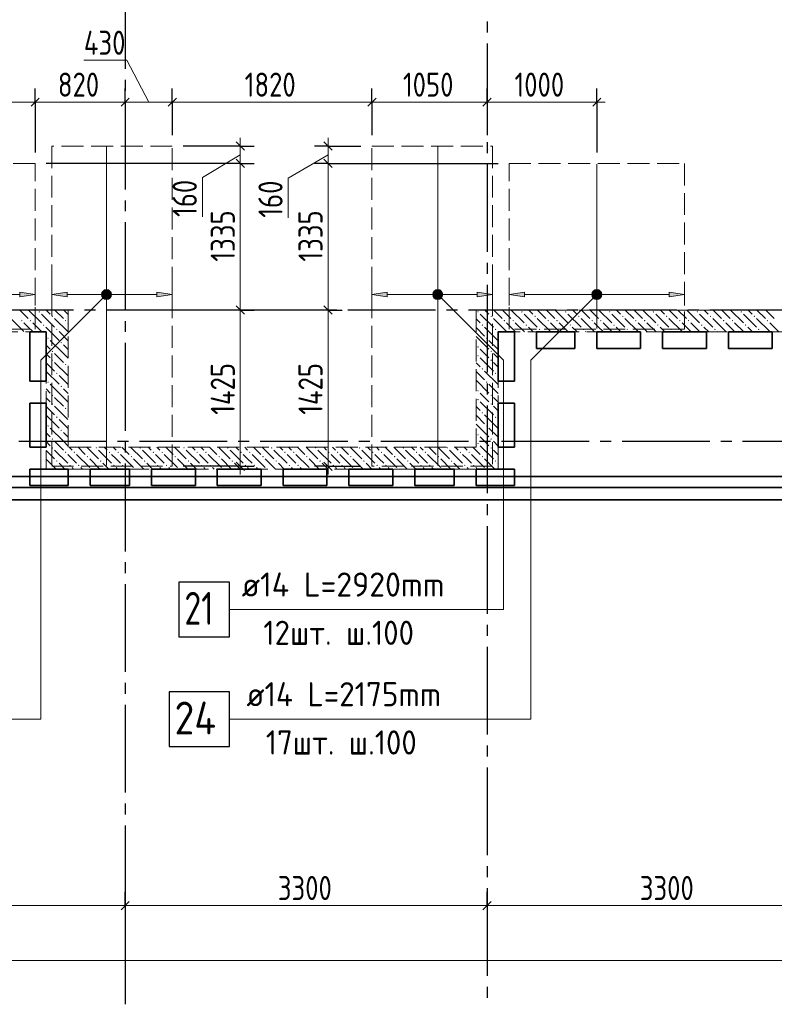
# Model space of a CAD drawing. Header units: millimetres. Extents: x 0 to 64958, y 0 to 42000.
# Tile 20 of 31: x 41718 to 48599, y 15270 to 24247. Entities that reach past the tile are written whole.
import ezdxf

# ---------------------------------------------------------------- set-up
doc = ezdxf.new("R2010")
doc.units = ezdxf.units.MM
doc.linetypes.add('______2', pattern=[270, 200, -70])
doc.linetypes.add('______5', pattern=[1100, 800, -100, 100, -100])
for name, color, linetype, lineweight in [('Standard', 7, 'Continuous', 25), ('ДОП Верх по У', 7, 'Continuous', 25), ('Оси', 40, '______5', 18), ('Позиционная метка номер позиции', 7, 'Continuous', 13), ('Примечания', 7, 'Continuous', 25)]:
    doc.layers.add(name, color=color, linetype=linetype, lineweight=lineweight)
doc.layers.add('ЖБ Перекрытие верхний уровень', color=7, linetype='Continuous', lineweight=25, true_color=0xe0e0ff)
doc.layers.add('ЖБ Стена верхний уровень', color=7, linetype='Continuous', lineweight=25, true_color=0x006e00)
doc.styles.add('GOST 2.304-81', font='txt')
doc.styles.add('ISOCPEUR', font='txt')

msp = doc.modelspace()

# ---------------------------------------------------------------- hatches: boundary and pattern name
at = {"layer": 'ДОП Верх по У', "linetype": 'Continuous', "lineweight": 13, "transparency": 33554687}
for points in [[(41720, 21721.6), (41860, 21741.6), (41720, 21761.6)], [(42477.7, 21722.9), (42477.7, 21760.4), (42472.5, 21741.6)], [(42477.7, 21760.4), (42491.2, 21709.4), (42491.2, 21773.9)], [(42477.7, 21760.4), (42477.7, 21722.9), (42491.2, 21709.4)], [(42491.2, 21773.9), (42510, 21704.1), (42510, 21779.1)], [(42491.2, 21773.9), (42491.2, 21709.4), (42510, 21704.1)], [(42510, 21779.1), (42510, 21704.1), (42528.7, 21709.4)], [(42510, 21779.1), (42528.7, 21709.4), (42528.7, 21773.9)], [(42528.7, 21773.9), (42528.7, 21709.4), (42542.2, 21722.9)], [(42528.7, 21773.9), (42542.2, 21722.9), (42542.2, 21760.4)], [(42542.2, 21760.4), (42542.2, 21722.9), (42547.5, 21741.6)], [(42970, 21721.6), (43110, 21741.6), (42970, 21761.6)], [(45497.7, 21722.9), (45497.7, 21760.4), (45492.5, 21741.6)], [(45497.7, 21760.4), (45511.2, 21709.4), (45511.2, 21773.9)], [(45497.7, 21760.4), (45497.7, 21722.9), (45511.2, 21709.4)], [(45511.2, 21773.9), (45530, 21704.1), (45530, 21779.1)], [(45511.2, 21773.9), (45511.2, 21709.4), (45530, 21704.1)], [(45530, 21779.1), (45530, 21704.1), (45548.7, 21709.4)], [(45530, 21779.1), (45548.7, 21709.4), (45548.7, 21773.9)], [(45548.7, 21773.9), (45548.7, 21709.4), (45562.2, 21722.9)], [(45548.7, 21773.9), (45562.2, 21722.9), (45562.2, 21760.4)], [(45562.2, 21760.4), (45562.2, 21722.9), (45567.5, 21741.6)], [(45890, 21721.6), (46030, 21741.6), (45890, 21761.6)], [(46947.7, 21722.9), (46947.7, 21760.4), (46942.5, 21741.6)], [(46947.7, 21760.4), (46961.2, 21709.4), (46961.2, 21773.9)], [(46947.7, 21760.4), (46947.7, 21722.9), (46961.2, 21709.4)], [(46961.2, 21773.9), (46980, 21704.1), (46980, 21779.1)], [(46961.2, 21773.9), (46961.2, 21709.4), (46980, 21704.1)], [(46980, 21779.1), (46980, 21704.1), (46998.7, 21709.4)], [(46980, 21779.1), (46998.7, 21709.4), (46998.7, 21773.9)], [(46998.7, 21773.9), (46998.7, 21709.4), (47012.2, 21722.9)], [(46998.7, 21773.9), (47012.2, 21722.9), (47012.2, 21760.4)], [(47012.2, 21760.4), (47012.2, 21722.9), (47017.5, 21741.6)], [(47640, 21721.6), (47780, 21741.6), (47640, 21761.6)]]:
    msp.add_hatch(color=7, dxfattribs=at).paths.add_polyline_path(points)
for points in [[(42150, 21721.6), (42010, 21741.6), (42150, 21761.6)], [(45070, 21721.6), (44930, 21741.6), (45070, 21761.6)], [(46320, 21721.6), (46180, 21741.6), (46320, 21761.6)]]:
    msp.add_hatch(color=7, dxfattribs=at).paths.add_polyline_path(points, flags=16)
at = {"layer": 'ЖБ Стена верхний уровень', "linetype": 'Continuous', "lineweight": 18, "transparency": 33554687}
for points in [[(41890.5, 21583.1), (41896.9, 21589.6), (41903.4, 21583.1), (41896.9, 21576.6)], [(42010.4, 21543.1), (42016.9, 21549.6), (42023.4, 21543.1), (42016.9, 21536.6)], [(45890.4, 21583.1), (45896.9, 21589.6), (45903.4, 21583.1), (45896.9, 21576.6)], [(46010.4, 21543.1), (46016.9, 21549.6), (46023.4, 21543.1), (46016.9, 21536.6)], [(46290.4, 21583.1), (46296.9, 21589.6), (46303.4, 21583.1), (46296.9, 21576.6)], [(46410.4, 21543.1), (46416.9, 21549.6), (46423.4, 21543.1), (46416.9, 21536.6)], [(46690.4, 21583.1), (46696.9, 21589.6), (46703.4, 21583.1), (46696.9, 21576.6)], [(46810.4, 21543.1), (46816.9, 21549.6), (46823.4, 21543.1), (46816.9, 21536.6)], [(47090.4, 21583.1), (47096.9, 21589.6), (47103.4, 21583.1), (47096.9, 21576.6)], [(47210.4, 21543.1), (47216.9, 21549.6), (47223.4, 21543.1), (47216.9, 21536.6)], [(47490.4, 21583.1), (47496.9, 21589.6), (47503.4, 21583.1), (47496.9, 21576.6)], [(47610.4, 21543.1), (47616.9, 21549.6), (47623.4, 21543.1), (47616.9, 21536.6)], [(47890.4, 21583.1), (47896.9, 21589.6), (47903.4, 21583.1), (47896.9, 21576.6)], [(48010.4, 21543.1), (48016.9, 21549.6), (48023.4, 21543.1), (48016.9, 21536.6)], [(48290.4, 21583.1), (48296.9, 21589.6), (48303.4, 21583.1), (48296.9, 21576.6)], [(48410.4, 21543.1), (48416.9, 21549.6), (48423.4, 21543.1), (48416.9, 21536.6)], [(41730.5, 21503.1), (41737, 21509.6), (41743.5, 21503.1), (41737, 21496.6)], [(41810.4, 21503.1), (41816.9, 21509.6), (41823.4, 21503.1), (41816.9, 21496.6)], [(41930.5, 21463.1), (41937, 21469.6), (41943.5, 21463.1), (41937, 21456.6)], [(42130.5, 21503.1), (42137, 21509.6), (42143.5, 21503.1), (42137, 21496.6)], [(45930.5, 21463.1), (45937, 21469.6), (45943.5, 21463.1), (45937, 21456.6)], [(46130.5, 21503.1), (46137, 21509.6), (46143.5, 21503.1), (46137, 21496.6)], [(46210.4, 21503.1), (46216.9, 21509.6), (46223.4, 21503.1), (46216.9, 21496.6)], [(46330.5, 21463.1), (46337, 21469.6), (46343.5, 21463.1), (46337, 21456.6)], [(46530.5, 21503.1), (46537, 21509.6), (46543.5, 21503.1), (46537, 21496.6)], [(46610.4, 21503.1), (46616.9, 21509.6), (46623.4, 21503.1), (46616.9, 21496.6)], [(46730.5, 21463.1), (46737, 21469.6), (46743.5, 21463.1), (46737, 21456.6)], [(46930.5, 21503.1), (46937, 21509.6), (46943.5, 21503.1), (46937, 21496.6)], [(47010.4, 21503.1), (47016.9, 21509.6), (47023.4, 21503.1), (47016.9, 21496.6)], [(47130.5, 21463.1), (47137, 21469.6), (47143.5, 21463.1), (47137, 21456.6)], [(47330.5, 21503.1), (47337, 21509.6), (47343.5, 21503.1), (47337, 21496.6)], [(47410.4, 21503.1), (47416.9, 21509.6), (47423.4, 21503.1), (47416.9, 21496.6)], [(47530.5, 21463.1), (47537, 21469.6), (47543.5, 21463.1), (47537, 21456.6)], [(47730.5, 21503.1), (47737, 21509.6), (47743.5, 21503.1), (47737, 21496.6)], [(47810.4, 21503.1), (47816.9, 21509.6), (47823.4, 21503.1), (47816.9, 21496.6)], [(47930.5, 21463.1), (47937, 21469.6), (47943.5, 21463.1), (47937, 21456.6)], [(48130.5, 21503.1), (48137, 21509.6), (48143.5, 21503.1), (48137, 21496.6)], [(48210.4, 21503.1), (48216.9, 21509.6), (48223.4, 21503.1), (48216.9, 21496.6)], [(48330.5, 21463.1), (48337, 21469.6), (48343.5, 21463.1), (48337, 21456.6)], [(48530.5, 21503.1), (48537, 21509.6), (48543.5, 21503.1), (48537, 21496.6)], [(42050.5, 21423.1), (42057, 21429.6), (42063.5, 21423.1), (42057, 21416.6)], [(46050.5, 21423.1), (46057, 21429.6), (46063.5, 21423.1), (46057, 21416.6)], [(46450.5, 21423.1), (46457, 21429.6), (46463.5, 21423.1), (46457, 21416.6)], [(46850.5, 21423.1), (46857, 21429.6), (46863.5, 21423.1), (46857, 21416.6)], [(47250.5, 21423.1), (47257, 21429.6), (47263.5, 21423.1), (47257, 21416.6)], [(47650.5, 21423.1), (47657, 21429.6), (47663.5, 21423.1), (47657, 21416.6)], [(48050.5, 21423.1), (48057, 21429.6), (48063.5, 21423.1), (48057, 21416.6)], [(48450.5, 21423.1), (48457, 21429.6), (48463.5, 21423.1), (48457, 21416.6)], [(41970.5, 21343.1), (41977, 21349.6), (41983.4, 21343.1), (41977, 21336.6)], [(42090.5, 21303.1), (42096.9, 21309.6), (42103.4, 21303.1), (42096.9, 21296.6)], [(45970.5, 21343.1), (45977, 21349.6), (45983.4, 21343.1), (45977, 21336.6)], [(42010.4, 21223.1), (42016.9, 21229.6), (42023.4, 21223.1), (42016.9, 21216.6)], [(45890.4, 21263.1), (45896.9, 21269.6), (45903.4, 21263.1), (45896.9, 21256.6)], [(45890.4, 21183.1), (45896.9, 21189.6), (45903.4, 21183.1), (45896.9, 21176.6)], [(46010.4, 21223.1), (46016.9, 21229.6), (46023.4, 21223.1), (46016.9, 21216.6)], [(42010.4, 21143.1), (42016.9, 21149.6), (42023.4, 21143.1), (42016.9, 21136.6)], [(42130.5, 21103.1), (42137, 21109.6), (42143.5, 21103.1), (42137, 21096.6)], [(46010.4, 21143.1), (46016.9, 21149.6), (46023.4, 21143.1), (46016.9, 21136.6)], [(42050.5, 21023.1), (42057, 21029.6), (42063.5, 21023.1), (42057, 21016.6)], [(45930.5, 21063.1), (45937, 21069.6), (45943.5, 21063.1), (45937, 21056.6)], [(46050.5, 21023.1), (46057, 21029.6), (46063.5, 21023.1), (46057, 21016.6)], [(41970.5, 20943.1), (41977, 20949.6), (41983.4, 20943.1), (41977, 20936.6)], [(45970.5, 20943.1), (45977, 20949.6), (45983.4, 20943.1), (45977, 20936.6)], [(42010.4, 20823.1), (42016.9, 20829.6), (42023.4, 20823.1), (42016.9, 20816.6)], [(42090.5, 20903.1), (42096.9, 20909.6), (42103.4, 20903.1), (42096.9, 20896.6)], [(45890.4, 20863.1), (45896.9, 20869.6), (45903.4, 20863.1), (45896.9, 20856.6)], [(46010.4, 20823.1), (46016.9, 20829.6), (46023.4, 20823.1), (46016.9, 20816.6)], [(42010.4, 20743.1), (42016.9, 20749.6), (42023.4, 20743.1), (42016.9, 20736.6)], [(45890.4, 20783.1), (45896.9, 20789.6), (45903.4, 20783.1), (45896.9, 20776.6)], [(46010.4, 20743.1), (46016.9, 20749.6), (46023.4, 20743.1), (46016.9, 20736.6)], [(42130.5, 20703.1), (42137, 20709.6), (42143.5, 20703.1), (42137, 20696.6)], [(45930.5, 20663.1), (45937, 20669.6), (45943.5, 20663.1), (45937, 20656.6)], [(42050.5, 20623.1), (42057, 20629.6), (42063.5, 20623.1), (42057, 20616.6)], [(46050.5, 20623.1), (46057, 20629.6), (46063.5, 20623.1), (46057, 20616.6)], [(41970.5, 20543.1), (41977, 20549.6), (41983.4, 20543.1), (41977, 20536.6)], [(42090.5, 20503.1), (42096.9, 20509.6), (42103.4, 20503.1), (42096.9, 20496.6)], [(45890.4, 20463.1), (45896.9, 20469.6), (45903.4, 20463.1), (45896.9, 20456.6)], [(45970.5, 20543.1), (45977, 20549.6), (45983.4, 20543.1), (45977, 20536.6)], [(42010.4, 20423.1), (42016.9, 20429.6), (42023.4, 20423.1), (42016.9, 20416.6)], [(45890.4, 20383.1), (45896.9, 20389.6), (45903.4, 20383.1), (45896.9, 20376.6)], [(46010.4, 20423.1), (46016.9, 20429.6), (46023.4, 20423.1), (46016.9, 20416.6)], [(42010.4, 20343.1), (42016.9, 20349.6), (42023.4, 20343.1), (42016.9, 20336.6)], [(42130.5, 20303.1), (42137, 20309.6), (42143.5, 20303.1), (42137, 20296.6)], [(42210.4, 20303.1), (42216.9, 20309.6), (42223.4, 20303.1), (42216.9, 20296.6)], [(42410.4, 20343.1), (42416.9, 20349.6), (42423.4, 20343.1), (42416.9, 20336.6)], [(42530.5, 20303.1), (42537, 20309.6), (42543.5, 20303.1), (42537, 20296.6)], [(42610.4, 20303.1), (42616.9, 20309.6), (42623.4, 20303.1), (42616.9, 20296.6)], [(42810.4, 20343.1), (42816.9, 20349.6), (42823.4, 20343.1), (42816.9, 20336.6)], [(42930.5, 20303.1), (42937, 20309.6), (42943.5, 20303.1), (42937, 20296.6)], [(43010.4, 20303.1), (43016.9, 20309.6), (43023.4, 20303.1), (43016.9, 20296.6)], [(43210.4, 20343.1), (43216.9, 20349.6), (43223.4, 20343.1), (43216.9, 20336.6)], [(43330.5, 20303.1), (43337, 20309.6), (43343.5, 20303.1), (43337, 20296.6)], [(43410.4, 20303.1), (43416.9, 20309.6), (43423.4, 20303.1), (43416.9, 20296.6)], [(43610.4, 20343.1), (43616.9, 20349.6), (43623.4, 20343.1), (43616.9, 20336.6)], [(43730.5, 20303.1), (43737, 20309.6), (43743.5, 20303.1), (43737, 20296.6)], [(43810.4, 20303.1), (43816.9, 20309.6), (43823.4, 20303.1), (43816.9, 20296.6)], [(44010.4, 20343.1), (44016.9, 20349.6), (44023.4, 20343.1), (44016.9, 20336.6)], [(44130.5, 20303.1), (44137, 20309.6), (44143.5, 20303.1), (44137, 20296.6)], [(44210.4, 20303.1), (44216.9, 20309.6), (44223.4, 20303.1), (44216.9, 20296.6)], [(44410.4, 20343.1), (44416.9, 20349.6), (44423.4, 20343.1), (44416.9, 20336.6)], [(44530.5, 20303.1), (44537, 20309.6), (44543.5, 20303.1), (44537, 20296.6)], [(44610.4, 20303.1), (44616.9, 20309.6), (44623.4, 20303.1), (44616.9, 20296.6)], [(44810.4, 20343.1), (44816.9, 20349.6), (44823.4, 20343.1), (44816.9, 20336.6)], [(44930.5, 20303.1), (44937, 20309.6), (44943.5, 20303.1), (44937, 20296.6)], [(45010.4, 20303.1), (45016.9, 20309.6), (45023.4, 20303.1), (45016.9, 20296.6)], [(45210.4, 20343.1), (45216.9, 20349.6), (45223.4, 20343.1), (45216.9, 20336.6)], [(45330.5, 20303.1), (45337, 20309.6), (45343.5, 20303.1), (45337, 20296.6)], [(45410.4, 20303.1), (45416.9, 20309.6), (45423.4, 20303.1), (45416.9, 20296.6)], [(45610.4, 20343.1), (45616.9, 20349.6), (45623.4, 20343.1), (45616.9, 20336.6)], [(45730.5, 20303.1), (45737, 20309.6), (45743.5, 20303.1), (45737, 20296.6)], [(45810.4, 20303.1), (45816.9, 20309.6), (45823.4, 20303.1), (45816.9, 20296.6)], [(46010.4, 20343.1), (46016.9, 20349.6), (46023.4, 20343.1), (46016.9, 20336.6)], [(42050.5, 20223.1), (42057, 20229.6), (42063.5, 20223.1), (42057, 20216.6)], [(42330.5, 20263.1), (42337, 20269.6), (42343.5, 20263.1), (42337, 20256.6)], [(42450.5, 20223.1), (42457, 20229.6), (42463.5, 20223.1), (42457, 20216.6)], [(42730.5, 20263.1), (42737, 20269.6), (42743.5, 20263.1), (42737, 20256.6)], [(42850.5, 20223.1), (42857, 20229.6), (42863.5, 20223.1), (42857, 20216.6)], [(43130.5, 20263.1), (43137, 20269.6), (43143.5, 20263.1), (43137, 20256.6)], [(43250.5, 20223.1), (43257, 20229.6), (43263.5, 20223.1), (43257, 20216.6)], [(43530.5, 20263.1), (43537, 20269.6), (43543.5, 20263.1), (43537, 20256.6)], [(43650.5, 20223.1), (43657, 20229.6), (43663.5, 20223.1), (43657, 20216.6)], [(43930.5, 20263.1), (43937, 20269.6), (43943.5, 20263.1), (43937, 20256.6)], [(44050.5, 20223.1), (44057, 20229.6), (44063.5, 20223.1), (44057, 20216.6)], [(44330.5, 20263.1), (44337, 20269.6), (44343.5, 20263.1), (44337, 20256.6)], [(44450.5, 20223.1), (44457, 20229.6), (44463.5, 20223.1), (44457, 20216.6)], [(44730.5, 20263.1), (44737, 20269.6), (44743.5, 20263.1), (44737, 20256.6)], [(44850.5, 20223.1), (44857, 20229.6), (44863.5, 20223.1), (44857, 20216.6)], [(45130.5, 20263.1), (45137, 20269.6), (45143.5, 20263.1), (45137, 20256.6)], [(45250.5, 20223.1), (45257, 20229.6), (45263.5, 20223.1), (45257, 20216.6)], [(45530.5, 20263.1), (45537, 20269.6), (45543.5, 20263.1), (45537, 20256.6)], [(45650.5, 20223.1), (45657, 20229.6), (45663.5, 20223.1), (45657, 20216.6)], [(45930.5, 20263.1), (45937, 20269.6), (45943.5, 20263.1), (45937, 20256.6)], [(46050.5, 20223.1), (46057, 20229.6), (46063.5, 20223.1), (46057, 20216.6)], [(42170.5, 20183.1), (42177, 20189.6), (42183.4, 20183.1), (42177, 20176.6)], [(42250.5, 20183.1), (42257, 20189.6), (42263.5, 20183.1), (42257, 20176.6)], [(42570.5, 20183.1), (42577, 20189.6), (42583.4, 20183.1), (42577, 20176.6)], [(42650.5, 20183.1), (42657, 20189.6), (42663.5, 20183.1), (42657, 20176.6)], [(42970.5, 20183.1), (42977, 20189.6), (42983.4, 20183.1), (42977, 20176.6)], [(43050.5, 20183.1), (43057, 20189.6), (43063.5, 20183.1), (43057, 20176.6)], [(43370.5, 20183.1), (43377, 20189.6), (43383.4, 20183.1), (43377, 20176.6)], [(43450.5, 20183.1), (43457, 20189.6), (43463.5, 20183.1), (43457, 20176.6)], [(43770.5, 20183.1), (43777, 20189.6), (43783.4, 20183.1), (43777, 20176.6)], [(43850.5, 20183.1), (43857, 20189.6), (43863.5, 20183.1), (43857, 20176.6)], [(44170.5, 20183.1), (44177, 20189.6), (44183.4, 20183.1), (44177, 20176.6)], [(44250.5, 20183.1), (44257, 20189.6), (44263.5, 20183.1), (44257, 20176.6)], [(44570.5, 20183.1), (44577, 20189.6), (44583.4, 20183.1), (44577, 20176.6)], [(44650.5, 20183.1), (44657, 20189.6), (44663.5, 20183.1), (44657, 20176.6)], [(44970.5, 20183.1), (44977, 20189.6), (44983.4, 20183.1), (44977, 20176.6)], [(45050.5, 20183.1), (45057, 20189.6), (45063.5, 20183.1), (45057, 20176.6)], [(45370.5, 20183.1), (45377, 20189.6), (45383.4, 20183.1), (45377, 20176.6)], [(45450.5, 20183.1), (45457, 20189.6), (45463.5, 20183.1), (45457, 20176.6)], [(45770.5, 20183.1), (45777, 20189.6), (45783.4, 20183.1), (45777, 20176.6)], [(45850.5, 20183.1), (45857, 20189.6), (45863.5, 20183.1), (45857, 20176.6)]]:
    msp.add_hatch(color=7, dxfattribs=at).paths.add_polyline_path(points, flags=16)
at = {"layer": 'Позиционная метка номер позиции', "linetype": 'Continuous', "lineweight": 13, "transparency": 33554687}
for points in [[(42541.8, 21709.8), (42478.2, 21773.5), (42466.7, 21753.1)], [(42541.8, 21709.8), (42466.7, 21753.1), (42521.4, 21698.4)], [(42521.4, 21698.4), (42466.7, 21753.1), (42466.7, 21730.2)], [(42521.4, 21698.4), (42466.7, 21730.2), (42498.5, 21698.4)], [(42498.5, 21698.4), (42466.7, 21730.2), (42478.2, 21709.8)], [(42553.3, 21730.2), (42498.5, 21784.9), (42478.2, 21773.5)], [(42553.3, 21730.2), (42478.2, 21773.5), (42541.8, 21709.8)], [(42553.3, 21753.1), (42521.4, 21784.9), (42498.5, 21784.9)], [(42553.3, 21753.1), (42498.5, 21784.9), (42553.3, 21730.2)], [(42521.4, 21784.9), (42553.3, 21753.1), (42541.8, 21773.5)], [(45486.7, 21753.1), (45518.5, 21784.9), (45498.2, 21773.5)], [(45518.5, 21784.9), (45486.7, 21753.1), (45486.7, 21730.2)], [(45518.5, 21784.9), (45486.7, 21730.2), (45541.4, 21784.9)], [(45541.4, 21784.9), (45486.7, 21730.2), (45498.2, 21709.8)], [(45541.4, 21784.9), (45498.2, 21709.8), (45561.8, 21773.5)], [(45561.8, 21773.5), (45498.2, 21709.8), (45518.5, 21698.4)], [(45561.8, 21773.5), (45518.5, 21698.4), (45573.3, 21753.1)], [(45573.3, 21753.1), (45518.5, 21698.4), (45541.4, 21698.4)], [(45573.3, 21753.1), (45541.4, 21698.4), (45573.3, 21730.2)], [(45573.3, 21730.2), (45541.4, 21698.4), (45561.8, 21709.8)], [(47011.8, 21709.8), (46948.2, 21773.5), (46936.7, 21753.1)], [(47011.8, 21709.8), (46936.7, 21753.1), (46991.4, 21698.4)], [(46991.4, 21698.4), (46936.7, 21753.1), (46936.7, 21730.2)], [(46991.4, 21698.4), (46936.7, 21730.2), (46968.5, 21698.4)], [(46968.5, 21698.4), (46936.7, 21730.2), (46948.2, 21709.8)], [(47023.3, 21730.2), (46968.5, 21784.9), (46948.2, 21773.5)], [(47023.3, 21730.2), (46948.2, 21773.5), (47011.8, 21709.8)], [(47023.3, 21753.1), (46991.4, 21784.9), (46968.5, 21784.9)], [(47023.3, 21753.1), (46968.5, 21784.9), (47023.3, 21730.2)], [(46991.4, 21784.9), (47023.3, 21753.1), (47011.8, 21773.5)]]:
    msp.add_hatch(color=7, dxfattribs=at).paths.add_polyline_path(points)

# ---------------------------------------------------------------- linework, layer by layer
at = {"layer": 'Standard', "color": 7, "linetype": 'Continuous', "lineweight": 13, "transparency": 33554687}
for p, q in [((42694.4, 23876.8), (42303.4, 23876.8)), ((42895, 23495), (42694.4, 23876.8)), ((41860, 23495), (40260, 23495)), ((42680, 23495), (41860, 23495)), ((43110, 23495), (42680, 23495)), ((44930, 23495), (43110, 23495)), ((45980, 23495), (44930, 23495)), ((46980, 23495), (45980, 23495)), ((46980, 23495), (47055, 23495)), ((43730, 23095), (43730, 23170)), ((44530, 23095), (44530, 23170)), ((43730, 22937), (43730, 23095)), ((44530, 22937), (44530, 23095)), ((43730, 23016), (43383.7, 22808.6)), ((44530, 23016), (44165.2, 22801.5)), ((43730, 21600), (43730, 22937)), ((44530, 21600), (44530, 22937)), ((43383.7, 22808.6), (43383.7, 22448.9)), ((44165.2, 22801.5), (44165.2, 22441.8)), ((43730, 20175), (43730, 20100)), ((44530, 20175), (44530, 20100)), ((38760, 16170), (42680, 16170)), ((42680, 16170), (45980, 16170)), ((45980, 16170), (49280, 16170)), ((49280, 15670), (7200, 15670))]:
    msp.add_line(p, q, dxfattribs=at)
at = {"layer": 'Standard', "color": 251, "linetype": 'Continuous', "lineweight": -3, "true_color": 0x656565, "transparency": 33554687}
for p, q in [((41860, 23495), (41860, 23620)), ((42680, 23495), (42680, 23620)), ((43110, 23495), (43110, 23620)), ((44930, 23495), (44930, 23620)), ((45980, 23495), (45980, 23620)), ((46980, 23495), (46980, 23620)), ((41860, 23495), (41860, 23370)), ((41860, 23495), (41860, 23037)), ((42680, 23495), (42680, 23370)), ((42680, 23495), (42680, 23495)), ((43110, 23495), (43110, 23370)), ((43110, 23495), (43110, 23195)), ((44930, 23495), (44930, 23370)), ((44930, 23495), (44930, 23195)), ((45980, 23495), (45980, 23370)), ((45980, 23495), (45980, 23195)), ((46980, 23495), (46980, 23370)), ((46980, 23495), (46980, 23037)), ((43730, 23095), (43210, 23095)), ((43730, 23095), (43605, 23095)), ((43730, 23095), (43855, 23095)), ((44530, 23095), (44405, 23095)), ((44530, 23095), (44655, 23095)), ((44530, 23095), (44830, 23095)), ((43730, 22937), (41960, 22937)), ((43730, 22937), (43605, 22937)), ((43730, 22937), (43855, 22937)), ((44530, 22937), (44405, 22937)), ((44530, 22937), (44655, 22937)), ((44530, 22937), (46080, 22937)), ((43730, 21600), (43605, 21600)), ((43730, 21600), (43855, 21600)), ((44530, 21600), (44405, 21600)), ((44530, 21600), (44655, 21600)), ((44530, 21600), (44658, 21600)), ((43730, 20175), (43210, 20175)), ((43730, 20175), (43605, 20175)), ((43730, 20175), (43855, 20175)), ((44530, 20175), (44405, 20175)), ((44530, 20175), (44655, 20175)), ((44530, 20175), (44830, 20175)), ((42680, 16170), (42680, 16295)), ((45980, 16170), (45980, 16295)), ((42680, 16170), (42680, 16045)), ((42680, 16170), (42680, 15717.8)), ((45980, 16170), (45980, 16045)), ((45980, 16170), (45980, 15717.8))]:
    msp.add_line(p, q, dxfattribs=at)
at = {"layer": 'Standard', "color": 7, "linetype": 'Continuous', "lineweight": 25, "transparency": 33554687}
for p, q in [((41897.5, 23532.5), (41822.5, 23457.5)), ((42717.5, 23532.5), (42642.5, 23457.5)), ((43147.5, 23532.5), (43072.5, 23457.5)), ((44967.5, 23532.5), (44892.5, 23457.5)), ((46017.5, 23532.5), (45942.5, 23457.5)), ((47017.5, 23532.5), (46942.5, 23457.5)), ((43767.5, 23057.5), (43692.5, 23132.5)), ((44567.5, 23057.5), (44492.5, 23132.5)), ((43767.5, 22899.5), (43692.5, 22974.5)), ((44567.5, 22899.5), (44492.5, 22974.5)), ((43767.5, 21562.5), (43692.5, 21637.5)), ((44567.5, 21562.5), (44492.5, 21637.5)), ((43767.5, 20137.5), (43692.5, 20212.5)), ((44567.5, 20137.5), (44492.5, 20212.5)), ((42642.5, 16132.5), (42717.5, 16207.5)), ((45942.5, 16132.5), (46017.5, 16207.5))]:
    msp.add_line(p, q, dxfattribs=at)
at = {"layer": 'Standard', "color": 254, "linetype": 'Continuous', "lineweight": 35, "true_color": 0xc4c4ff, "transparency": 33554687}
for points in [[(7000, 19982), (49480, 19982), (49480, 34669), (7000, 34669), (7000, 19982)], [(7100, 20082), (49380, 20082), (49380, 34569), (7100, 34569), (7100, 20082)]]:
    msp.add_lwpolyline(points, dxfattribs=at)
at = {"layer": 'Standard', "color": 251, "linetype": 'Continuous', "lineweight": -3, "true_color": 0x656565, "transparency": 33554687}
msp.add_lwpolyline([(43730, 21600), (43713, 21600), (43713, 21600), (43523.4, 21600), (43523.4, 21600), (43210, 21600)], dxfattribs=at)
at = {"layer": 'Standard', "color": 7, "linetype": 'Continuous', "lineweight": 13, "transparency": 33554687}
for points in [[(43730, 20175), (43730, 20588.5), (43730, 20588.5), (43730, 21600)], [(44530, 20175), (44530, 20591.3), (44530, 20591.3), (44530, 21600)]]:
    msp.add_lwpolyline(points, dxfattribs=at)
at = {"layer": 'ДОП Верх по У', "color": 7, "linetype": 'Continuous', "lineweight": 18, "transparency": 33554687}
for p, q in [((42510, 23088), (42510, 20182)), ((45530, 23088), (45530, 20182)), ((46980, 22930), (46980, 21432))]:
    msp.add_line(p, q, dxfattribs=at)
at = {"layer": 'ДОП Верх по У', "color": 251, "linetype": 'Continuous', "lineweight": 13, "true_color": 0x494949, "transparency": 33554687}
for p, q in [((41860, 21741.6), (41860, 21841.6)), ((42010, 21741.6), (42010, 21841.6)), ((43110, 21741.6), (43110, 21841.6)), ((44930, 21741.6), (44930, 21841.6)), ((46030, 21741.6), (46030, 21841.6)), ((46180, 21741.6), (46180, 21841.6)), ((47780, 21741.6), (47780, 21841.6)), ((41090, 21741.6), (41720, 21741.6)), ((41860, 21741.6), (41720, 21761.6)), ((41720, 21761.6), (41720, 21721.6)), ((41720, 21721.6), (41860, 21741.6)), ((41860, 21741.6), (41860, 21641.6)), ((41860, 21741.6), (41860, 21741.6)), ((42010, 21741.6), (42150, 21761.6)), ((42150, 21721.6), (42010, 21741.6)), ((42010, 21741.6), (42010, 21641.6)), ((42010, 21741.6), (42010, 21741.6)), ((42150, 21761.6), (42150, 21721.6)), ((42150, 21741.6), (42480, 21741.6)), ((42510, 21779.1), (42510, 21779.1)), ((42540, 21741.6), (42970, 21741.6)), ((43110, 21741.6), (42970, 21761.6)), ((42970, 21761.6), (42970, 21721.6)), ((42970, 21721.6), (43110, 21741.6)), ((43110, 21741.6), (43110, 21641.6)), ((43110, 21741.6), (43110, 21741.6)), ((44930, 21741.6), (45070, 21761.6)), ((45070, 21721.6), (44930, 21741.6)), ((44930, 21741.6), (44930, 21641.6)), ((44930, 21741.6), (44930, 21741.6)), ((45070, 21761.6), (45070, 21721.6)), ((45070, 21741.6), (45500, 21741.6)), ((45530, 21779.1), (45530, 21779.1)), ((45560, 21741.6), (45890, 21741.6)), ((46030, 21741.6), (45890, 21761.6)), ((45890, 21761.6), (45890, 21721.6)), ((45890, 21721.6), (46030, 21741.6)), ((46030, 21741.6), (46030, 21641.6)), ((46030, 21741.6), (46030, 21741.6)), ((46180, 21741.6), (46320, 21761.6)), ((46320, 21721.6), (46180, 21741.6)), ((46180, 21741.6), (46180, 21641.6)), ((46180, 21741.6), (46180, 21741.6)), ((46320, 21761.6), (46320, 21721.6)), ((46320, 21741.6), (46950, 21741.6)), ((46980, 21779.1), (46980, 21779.1)), ((47010, 21741.6), (47640, 21741.6)), ((47780, 21741.6), (47640, 21761.6)), ((47640, 21761.6), (47640, 21721.6)), ((47640, 21721.6), (47780, 21741.6)), ((47780, 21741.6), (47780, 21641.6)), ((47780, 21741.6), (47780, 21741.6)), ((42510, 21704.1), (42510, 21704.1)), ((45530, 21704.1), (45530, 21704.1)), ((46980, 21704.1), (46980, 21704.1))]:
    msp.add_line(p, q, dxfattribs=at)
at = {"layer": 'ДОП Верх по У', "color": 7, "linetype": 'Continuous', "lineweight": 13, "transparency": 33554687}
for p, q in [((43722, 18870), (45830, 18870)), ((43766, 17870), (45830, 17870))]:
    msp.add_line(p, q, dxfattribs=at)
at = {"layer": 'ДОП Верх по У', "color": 7, "linetype": 'Continuous', "lineweight": 25, "transparency": 33554687}
for points in [[(43170, 18620), (43630, 18620), (43630, 19120), (43170, 19120), (43170, 18620)], [(43080, 17620), (43630, 17620), (43630, 18120), (43080, 18120), (43080, 17620)]]:
    msp.add_lwpolyline(points, dxfattribs=at)
at = {"layer": 'ДОП Верх по У', "color": 251, "linetype": 'Continuous', "lineweight": 13, "true_color": 0x494949, "transparency": 33554687}
for centre in [(42510, 21741.6), (45530, 21741.6), (46980, 21741.6)]:
    msp.add_circle(centre, 37.5, dxfattribs=at)
at = {"layer": 'ЖБ Перекрытие верхний уровень', "color": 7, "linetype": 'Continuous', "lineweight": 35, "transparency": 33554687}
for p, q in [((41810, 20950), (41810, 21400)), ((41810, 21400), (41960, 21400)), ((41960, 21400), (41960, 20950)), ((46080, 20950), (46080, 21400)), ((46080, 21400), (46230, 21400)), ((46230, 21400), (46230, 20950)), ((46430, 21250), (46430, 21400)), ((46430, 21400), (46780, 21400)), ((46780, 21400), (46780, 21250)), ((46980, 21250), (46980, 21400)), ((46980, 21400), (47380, 21400)), ((47380, 21400), (47380, 21250)), ((47580, 21250), (47580, 21400)), ((47580, 21400), (47980, 21400)), ((47980, 21400), (47980, 21250)), ((48180, 21250), (48180, 21400)), ((48180, 21400), (48580, 21400)), ((48580, 21400), (48580, 21250)), ((46780, 21250), (46430, 21250)), ((47380, 21250), (46980, 21250)), ((47980, 21250), (47580, 21250)), ((48580, 21250), (48180, 21250)), ((41960, 20950), (41810, 20950)), ((46230, 20950), (46080, 20950)), ((41810, 20350), (41810, 20750)), ((41810, 20750), (41960, 20750)), ((41960, 20750), (41960, 20350)), ((46080, 20350), (46080, 20750)), ((46080, 20750), (46230, 20750)), ((46230, 20750), (46230, 20350)), ((41960, 20350), (41810, 20350)), ((46230, 20350), (46080, 20350)), ((41810, 20000), (41810, 20150)), ((41810, 20150), (42160, 20150)), ((42160, 20150), (42160, 20000)), ((42360, 20000), (42360, 20150)), ((42360, 20150), (42720, 20150)), ((42720, 20150), (42720, 20000)), ((42920, 20000), (42920, 20150)), ((42920, 20150), (43320, 20150)), ((43320, 20150), (43320, 20000)), ((43520, 20000), (43520, 20150)), ((43520, 20150), (43920, 20150)), ((43920, 20150), (43920, 20000)), ((44120, 20000), (44120, 20150)), ((44120, 20150), (44520, 20150)), ((44520, 20150), (44520, 20000)), ((44720, 20000), (44720, 20150)), ((44720, 20150), (45120, 20150)), ((45120, 20150), (45120, 20000)), ((45320, 20000), (45320, 20150)), ((45320, 20150), (45680, 20150)), ((45680, 20150), (45680, 20000)), ((45880, 20000), (45880, 20150)), ((45880, 20150), (46230, 20150)), ((46230, 20150), (46230, 20000)), ((42160, 20000), (41810, 20000)), ((42720, 20000), (42360, 20000)), ((43320, 20000), (42920, 20000)), ((43920, 20000), (43520, 20000)), ((44520, 20000), (44120, 20000)), ((45120, 20000), (44720, 20000)), ((45680, 20000), (45320, 20000)), ((46230, 20000), (45880, 20000)), ((28240, 19870), (49710, 19870))]:
    msp.add_line(p, q, dxfattribs=at)
at = {"layer": 'ЖБ Стена верхний уровень', "color": 251, "linetype": '______2', "lineweight": 13, "true_color": 0x656565, "transparency": 33554687}
for p, q in [((42160, 21600), (38860, 21600)), ((42160, 21400), (42160, 21600)), ((46080, 21600), (45880, 21600)), ((45880, 21600), (45880, 20350)), ((49180, 21600), (46080, 21600)), ((35560, 21400), (41960, 21400)), ((41960, 21400), (41960, 20150)), ((42160, 20350), (42160, 21400)), ((46080, 20350), (46080, 21400)), ((46080, 21400), (49180, 21400)), ((45880, 20350), (42160, 20350)), ((46080, 20150), (46080, 20350)), ((41960, 20150), (42160, 20150)), ((42160, 20150), (46080, 20150))]:
    msp.add_line(p, q, dxfattribs=at)
at = {"layer": 'ЖБ Стена верхний уровень', "color": 9, "linetype": 'Continuous', "lineweight": 18, "true_color": 0xc7c7c7, "transparency": 33554687}
for p, q in [((41720.1, 21600), (41796.9, 21523.1)), ((41800.1, 21600), (41916.9, 21483.1)), ((41916.9, 21563.1), (42037, 21443.1)), ((41996.9, 21563.1), (41960.1, 21600)), ((42040.1, 21600), (42116.9, 21523.1)), ((42120.1, 21600), (42160, 21560.1)), ((45916.9, 21563.1), (46037, 21443.1)), ((45996.9, 21563.1), (45960.1, 21600)), ((46040.1, 21600), (46080, 21560.1)), ((46080, 21560.1), (46116.9, 21523.1)), ((46120.1, 21600), (46196.9, 21523.1)), ((46200.1, 21600), (46316.9, 21483.1)), ((46316.9, 21563.1), (46437, 21443.1)), ((46396.9, 21563.1), (46360.1, 21600)), ((46440.1, 21600), (46516.9, 21523.1)), ((46520.1, 21600), (46596.9, 21523.1)), ((46600.1, 21600), (46716.9, 21483.1)), ((46716.9, 21563.1), (46837, 21443.1)), ((46796.9, 21563.1), (46760.1, 21600)), ((46840.1, 21600), (46916.9, 21523.1)), ((46920.1, 21600), (46996.9, 21523.1)), ((47000.1, 21600), (47116.9, 21483.1)), ((47116.9, 21563.1), (47237, 21443.1)), ((47196.9, 21563.1), (47160.1, 21600)), ((47240.1, 21600), (47316.9, 21523.1)), ((47320.1, 21600), (47396.9, 21523.1)), ((47400.1, 21600), (47516.9, 21483.1)), ((47516.9, 21563.1), (47637, 21443.1)), ((47596.9, 21563.1), (47560.1, 21600)), ((47640.1, 21600), (47716.9, 21523.1)), ((47720.1, 21600), (47796.9, 21523.1)), ((47800.1, 21600), (47916.9, 21483.1)), ((47916.9, 21563.1), (48037, 21443.1)), ((47996.9, 21563.1), (47960.1, 21600)), ((48040.1, 21600), (48116.9, 21523.1)), ((48120.1, 21600), (48196.9, 21523.1)), ((48200.1, 21600), (48316.9, 21483.1)), ((48316.9, 21563.1), (48437, 21443.1)), ((48396.9, 21563.1), (48360.1, 21600)), ((48440.1, 21600), (48516.9, 21523.1)), ((48520.1, 21600), (48596.9, 21523.1)), ((41637, 21523.1), (41757, 21403.1)), ((41796.9, 21443.1), (41757, 21483.1)), ((41837, 21483.1), (41920.1, 21400)), ((42037, 21523.1), (42157, 21403.1)), ((42160, 21480.1), (42157, 21483.1)), ((45880, 21520.1), (45916.9, 21483.1)), ((46037, 21523.1), (46080, 21480.1)), ((46080, 21480.1), (46157, 21403.1)), ((46196.9, 21443.1), (46157, 21483.1)), ((46237, 21483.1), (46320.1, 21400)), ((46437, 21523.1), (46557, 21403.1)), ((46596.9, 21443.1), (46557, 21483.1)), ((46637, 21483.1), (46720.1, 21400)), ((46837, 21523.1), (46957, 21403.1)), ((46996.9, 21443.1), (46957, 21483.1)), ((47037, 21483.1), (47120.1, 21400)), ((47237, 21523.1), (47357, 21403.1)), ((47396.9, 21443.1), (47357, 21483.1)), ((47437, 21483.1), (47520.1, 21400)), ((47637, 21523.1), (47757, 21403.1)), ((47796.9, 21443.1), (47757, 21483.1)), ((47837, 21483.1), (47920.1, 21400)), ((48037, 21523.1), (48157, 21403.1)), ((48196.9, 21443.1), (48157, 21483.1)), ((48237, 21483.1), (48320.1, 21400)), ((48437, 21523.1), (48557, 21403.1)), ((48596.9, 21443.1), (48557, 21483.1)), ((41837, 21403.1), (41796.9, 21443.1)), ((41957, 21443.1), (42000.1, 21400)), ((42000.1, 21400), (42077, 21323.1)), ((42080.1, 21400), (42077, 21403.1)), ((42160, 21320.1), (42080.1, 21400)), ((45880, 21440.1), (45957, 21363.1)), ((45957, 21443.1), (46077, 21323.1)), ((46080, 21400.1), (46077, 21403.1)), ((46080.1, 21400), (46080, 21400.1)), ((46237, 21403.1), (46196.9, 21443.1)), ((46357, 21443.1), (46400.1, 21400)), ((46480.1, 21400), (46477, 21403.1)), ((46637, 21403.1), (46596.9, 21443.1)), ((46757, 21443.1), (46800.1, 21400)), ((46880.1, 21400), (46877, 21403.1)), ((47037, 21403.1), (46996.9, 21443.1)), ((47157, 21443.1), (47200.1, 21400)), ((47280.1, 21400), (47277, 21403.1)), ((47437, 21403.1), (47396.9, 21443.1)), ((47557, 21443.1), (47600.1, 21400)), ((47680.1, 21400), (47676.9, 21403.1)), ((47837, 21403.1), (47796.9, 21443.1)), ((47957, 21443.1), (48000.1, 21400)), ((48080.1, 21400), (48076.9, 21403.1)), ((48237, 21403.1), (48196.9, 21443.1)), ((48357, 21443.1), (48400.1, 21400)), ((48480.1, 21400), (48476.9, 21403.1)), ((48637, 21403.1), (48596.9, 21443.1)), ((41960, 21280.1), (41996.9, 21243.1)), ((42116.9, 21203.1), (41996.9, 21323.1)), ((42116.9, 21283.1), (42160, 21240.1)), ((45880, 21360.1), (45996.9, 21243.1)), ((46080, 21240.1), (45996.9, 21323.1)), ((41996.9, 21163.1), (41960, 21200.1)), ((42037, 21203.1), (42116.9, 21123.1)), ((42116.9, 21203.1), (42160, 21160.1)), ((45957, 21203.1), (45916.9, 21243.1)), ((45996.9, 21163.1), (45957, 21203.1)), ((46037, 21203.1), (46080, 21160.1)), ((41960, 21120.1), (42037, 21043.1)), ((42037, 21123.1), (42157, 21003.1)), ((45880, 21120.1), (45916.9, 21083.1)), ((45916.9, 21163.1), (46037, 21043.1)), ((46037, 21123.1), (46080, 21080.1)), ((41960, 21040.1), (42077, 20923.1)), ((42160, 21080.1), (42157, 21083.1)), ((45880, 21040.1), (45957, 20963.1)), ((45957, 21043.1), (46077, 20923.1)), ((42116.9, 20803.1), (41996.9, 20923.1)), ((42160, 20920.1), (42077, 21003.1)), ((45880, 20960.1), (45996.9, 20843.1)), ((46080, 20840.1), (45996.9, 20923.1)), ((46080, 21000.1), (46077, 21003.1)), ((41960, 20880.1), (41996.9, 20843.1)), ((42116.9, 20883.1), (42160, 20840.1)), ((45957, 20803.1), (45916.9, 20843.1)), ((41996.9, 20763.1), (41960, 20800.1)), ((42037, 20803.1), (42116.9, 20723.1)), ((42116.9, 20803.1), (42160, 20760.1)), ((45916.9, 20763.1), (46037, 20643.1)), ((45996.9, 20763.1), (45957, 20803.1)), ((46037, 20803.1), (46080, 20760.1)), ((41960, 20720.1), (42037, 20643.1)), ((42037, 20723.1), (42157, 20603.1)), ((42160, 20680.1), (42157, 20683.1)), ((45880, 20720.1), (45916.9, 20683.1)), ((46037, 20723.1), (46080, 20680.1)), ((41960, 20640.1), (42077, 20523.1)), ((42160, 20520.1), (42077, 20603.1)), ((45880, 20640.1), (45957, 20563.1)), ((45880, 20560.1), (45996.9, 20443.1)), ((45957, 20643.1), (46077, 20523.1)), ((46080, 20600.1), (46077, 20603.1)), ((41960, 20480.1), (41996.9, 20443.1)), ((42116.9, 20403.1), (41996.9, 20523.1)), ((42116.9, 20483.1), (42160, 20440.1)), ((46080, 20440.1), (45996.9, 20523.1)), ((41996.9, 20363.1), (41960, 20400.1)), ((42037, 20403.1), (42116.9, 20323.1)), ((42116.9, 20403.1), (42160, 20360.1)), ((45957, 20403.1), (45916.9, 20443.1)), ((45996.9, 20363.1), (45957, 20403.1)), ((46037, 20403.1), (46080, 20360.1)), ((41960, 20320.1), (42037, 20243.1)), ((42037, 20323.1), (42157, 20203.1)), ((42170.1, 20350), (42196.9, 20323.1)), ((42250.1, 20350), (42316.9, 20283.1)), ((42330.1, 20350), (42437, 20243.1)), ((42437, 20323.1), (42557, 20203.1)), ((42490.1, 20350), (42516.9, 20323.1)), ((42570.1, 20350), (42596.9, 20323.1)), ((42650.1, 20350), (42716.9, 20283.1)), ((42730.1, 20350), (42837, 20243.1)), ((42837, 20323.1), (42957, 20203.1)), ((42890.1, 20350), (42916.9, 20323.1)), ((42970.1, 20350), (42996.9, 20323.1)), ((43050.1, 20350), (43116.9, 20283.1)), ((43130.1, 20350), (43237, 20243.1)), ((43237, 20323.1), (43357, 20203.1)), ((43290.1, 20350), (43316.9, 20323.1)), ((43370.1, 20350), (43396.9, 20323.1)), ((43450.1, 20350), (43516.9, 20283.1)), ((43530.1, 20350), (43637, 20243.1)), ((43637, 20323.1), (43757, 20203.1)), ((43690.1, 20350), (43716.9, 20323.1)), ((43770.1, 20350), (43796.9, 20323.1)), ((43850.1, 20350), (43916.9, 20283.1)), ((43930.1, 20350), (44037, 20243.1)), ((44037, 20323.1), (44157, 20203.1)), ((44090.1, 20350), (44116.9, 20323.1)), ((44170.1, 20350), (44196.9, 20323.1)), ((44250.1, 20350), (44316.9, 20283.1)), ((44330.1, 20350), (44437, 20243.1)), ((44437, 20323.1), (44557, 20203.1)), ((44490.1, 20350), (44516.9, 20323.1)), ((44570.1, 20350), (44596.9, 20323.1)), ((44650.1, 20350), (44716.9, 20283.1)), ((44730.1, 20350), (44837, 20243.1)), ((44837, 20323.1), (44957, 20203.1)), ((44890.1, 20350), (44916.9, 20323.1)), ((44970.1, 20350), (44996.9, 20323.1)), ((45050.1, 20350), (45116.9, 20283.1)), ((45130.1, 20350), (45237, 20243.1)), ((45237, 20323.1), (45357, 20203.1)), ((45290.1, 20350), (45316.9, 20323.1)), ((45370.1, 20350), (45396.9, 20323.1)), ((45450.1, 20350), (45516.9, 20283.1)), ((45530.1, 20350), (45637, 20243.1)), ((45637, 20323.1), (45757, 20203.1)), ((45690.1, 20350), (45716.9, 20323.1)), ((45770.1, 20350), (45796.9, 20323.1)), ((45850.1, 20350), (45916.9, 20283.1)), ((45916.9, 20363.1), (45930.1, 20350)), ((45930.1, 20350), (46037, 20243.1)), ((46037, 20323.1), (46080, 20280.1)), ((41960, 20240.1), (42050.1, 20150)), ((42130.1, 20150), (42077, 20203.1)), ((42160, 20280.1), (42157, 20283.1)), ((42196.9, 20243.1), (42160, 20280.1)), ((42237, 20203.1), (42196.9, 20243.1)), ((42237, 20283.1), (42357, 20163.1)), ((42357, 20243.1), (42450.1, 20150)), ((42530.1, 20150), (42477, 20203.1)), ((42596.9, 20243.1), (42557, 20283.1)), ((42637, 20203.1), (42596.9, 20243.1)), ((42637, 20283.1), (42757, 20163.1)), ((42757, 20243.1), (42850.1, 20150)), ((42930.1, 20150), (42877, 20203.1)), ((42996.9, 20243.1), (42957, 20283.1)), ((43037, 20203.1), (42996.9, 20243.1)), ((43037, 20283.1), (43157, 20163.1)), ((43157, 20243.1), (43250.1, 20150)), ((43330.1, 20150), (43277, 20203.1)), ((43396.9, 20243.1), (43357, 20283.1)), ((43437, 20203.1), (43396.9, 20243.1)), ((43437, 20283.1), (43557, 20163.1)), ((43557, 20243.1), (43650.1, 20150)), ((43730.1, 20150), (43677, 20203.1)), ((43796.9, 20243.1), (43757, 20283.1)), ((43837, 20203.1), (43796.9, 20243.1)), ((43837, 20283.1), (43957, 20163.1)), ((43957, 20243.1), (44050.1, 20150)), ((44130.1, 20150), (44077, 20203.1)), ((44196.9, 20243.1), (44157, 20283.1)), ((44237, 20203.1), (44196.9, 20243.1)), ((44237, 20283.1), (44357, 20163.1)), ((44357, 20243.1), (44450.1, 20150)), ((44530.1, 20150), (44477, 20203.1)), ((44596.9, 20243.1), (44557, 20283.1)), ((44637, 20203.1), (44596.9, 20243.1)), ((44637, 20283.1), (44757, 20163.1)), ((44757, 20243.1), (44850.1, 20150)), ((44930.1, 20150), (44877, 20203.1)), ((44996.9, 20243.1), (44957, 20283.1)), ((45037, 20203.1), (44996.9, 20243.1)), ((45037, 20283.1), (45157, 20163.1)), ((45157, 20243.1), (45250.1, 20150)), ((45330.1, 20150), (45277, 20203.1)), ((45396.9, 20243.1), (45357, 20283.1)), ((45437, 20203.1), (45396.9, 20243.1)), ((45437, 20283.1), (45557, 20163.1)), ((45557, 20243.1), (45650.1, 20150)), ((45730.1, 20150), (45677, 20203.1)), ((45796.9, 20243.1), (45757, 20283.1)), ((45837, 20203.1), (45796.9, 20243.1)), ((45837, 20283.1), (45957, 20163.1)), ((45957, 20243.1), (46050.1, 20150)), ((46080, 20200.1), (46077, 20203.1)), ((42196.9, 20163.1), (42210.1, 20150)), ((42277, 20163.1), (42290.1, 20150)), ((42596.9, 20163.1), (42610.1, 20150)), ((42677, 20163.1), (42690.1, 20150)), ((42996.9, 20163.1), (43010.1, 20150)), ((43077, 20163.1), (43090.1, 20150)), ((43396.9, 20163.1), (43410.1, 20150)), ((43477, 20163.1), (43490.1, 20150)), ((43796.9, 20163.1), (43810.1, 20150)), ((43877, 20163.1), (43890.1, 20150)), ((44196.9, 20163.1), (44210.1, 20150)), ((44277, 20163.1), (44290.1, 20150)), ((44596.9, 20163.1), (44610.1, 20150)), ((44677, 20163.1), (44690.1, 20150)), ((44996.9, 20163.1), (45010.1, 20150)), ((45077, 20163.1), (45090.1, 20150)), ((45396.9, 20163.1), (45410.1, 20150)), ((45477, 20163.1), (45490.1, 20150)), ((45796.9, 20163.1), (45810.1, 20150)), ((45877, 20163.1), (45890.1, 20150))]:
    msp.add_line(p, q, dxfattribs=at)
at = {"layer": 'Оси', "color": 8, "linetype": '______5', "lineweight": -3, "transparency": 33554687}
for p, q in [((42680, 38900), (42680, 15270)), ((45980, 35030), (45980, 15270)), ((49910, 21600), (4600, 21600)), ((50210, 20400), (4600, 20400))]:
    msp.add_line(p, q, dxfattribs=at)
at = {"layer": 'Позиционная метка номер позиции', "color": 7, "linetype": 'Continuous', "lineweight": 13, "transparency": 33554687}
for p, q in [((42478.2, 21773.5), (42478.2, 21773.5)), ((42541.8, 21773.5), (42541.8, 21773.5)), ((45498.2, 21773.5), (45498.2, 21773.5)), ((45561.8, 21773.5), (45561.8, 21773.5)), ((46948.2, 21773.5), (46948.2, 21773.5)), ((47011.8, 21773.5), (47011.8, 21773.5)), ((42478.2, 21709.8), (42478.2, 21709.8)), ((42541.8, 21709.8), (42541.8, 21709.8)), ((45498.2, 21709.8), (45498.2, 21709.8)), ((45561.8, 21709.8), (45561.8, 21709.8)), ((46948.2, 21709.8), (46948.2, 21709.8)), ((47011.8, 21709.8), (47011.8, 21709.8))]:
    msp.add_line(p, q, dxfattribs=at)
for points in [[(42510, 21741.6), (41910, 21141.6), (41910, 17870), (39060, 17870)], [(45530, 21741.6), (46130, 21141.6), (46130, 18870), (43630, 18870)], [(46980, 21741.6), (46380, 21141.6), (46380, 17870), (43630, 17870)]]:
    msp.add_lwpolyline(points, dxfattribs=at)
for centre in [(42510, 21741.6), (45530, 21741.6), (46980, 21741.6)]:
    msp.add_circle(centre, 45, dxfattribs=at)
at = {"layer": 'Примечания', "color": 7, "linetype": '______2', "lineweight": 18, "transparency": 33554687}
for p, q in [((43110, 23095), (42010, 23095)), ((42010, 23095), (42010, 20175)), ((43110, 20175), (43110, 23095)), ((44930, 20175), (44930, 23095)), ((44930, 23095), (46030, 23095)), ((46030, 23095), (46030, 20175)), ((41860, 22937), (40260, 22937)), ((41860, 21425), (41860, 22937)), ((46180, 21425), (46180, 22937)), ((46180, 22937), (47780, 22937)), ((47780, 22937), (47780, 21425)), ((40260, 21425), (41860, 21425)), ((47780, 21425), (46180, 21425)), ((42010, 20175), (43110, 20175)), ((46030, 20175), (44930, 20175))]:
    msp.add_line(p, q, dxfattribs=at)

# ---------------------------------------------------------------- texts
at = {"layer": 'Standard', "color": 7, "linetype": 'Continuous', "lineweight": 25, "transparency": 33554687, "char_height": 220, "attachment_point": 7, "style": 'GOST 2.304-81'}
for s, insert, width in [('430', (42303.4, 23926.9), 516.396), ('820', (42066.7, 23545), 531.973), ('1820', (43769.8, 23545), 625.735), ('1050', (45212.6, 23545), 610.171), ('1000', (46229.8, 23545), 625.735), ('3300', (44072, 16220), 641.476), ('3300', (47372, 16220), 641.476)]:
    msp.add_mtext(s, dxfattribs=dict(at, insert=insert, width=width))
at = {"layer": 'Standard', "color": 7, "linetype": 'Continuous', "lineweight": 25, "transparency": 33554687, "char_height": 220, "attachment_point": 7, "rotation": 90, "style": 'GOST 2.304-81'}
for s, insert, width in [('160', (43333.7, 22448.9), 485.079), ('160', (44115.2, 22441.8), 485.079), ('1335', (43680, 22041.8), 579.012), ('1335', (44480, 22041.8), 579.012), ('1425', (43680, 20645.2), 610.159), ('1425', (44480, 20645.2), 610.159)]:
    msp.add_mtext(s, dxfattribs=dict(at, insert=insert, width=width))
at = {"layer": 'ДОП Верх по У', "color": 7, "linetype": 'Continuous', "lineweight": 13, "transparency": 33554687, "attachment_point": 7, "style": 'ISOCPEUR'}
for s, insert, char_height, width in [('\\W0.96;ø14 L=2920mm ', (43742, 18987.3), 220, 2172.605), ('\\W0.75;21', (43220, 18730), 300, 472.272), ('\\W0.93;12шт. ш.100 ', (43940, 18547.3), 220, 1773.352), ('\\W0.94;ø14 L=2175mm ', (43786, 17987.3), 220, 2126.488), ('\\W0.88;24', (43130, 17730), 300, 581.99), ('\\W0.93;17шт. ш.100 ', (43962, 17547.3), 220, 1773.359)]:
    msp.add_mtext(s, dxfattribs=dict(at, insert=insert, char_height=char_height, width=width))

doc.saveas('drawing.dxf')
